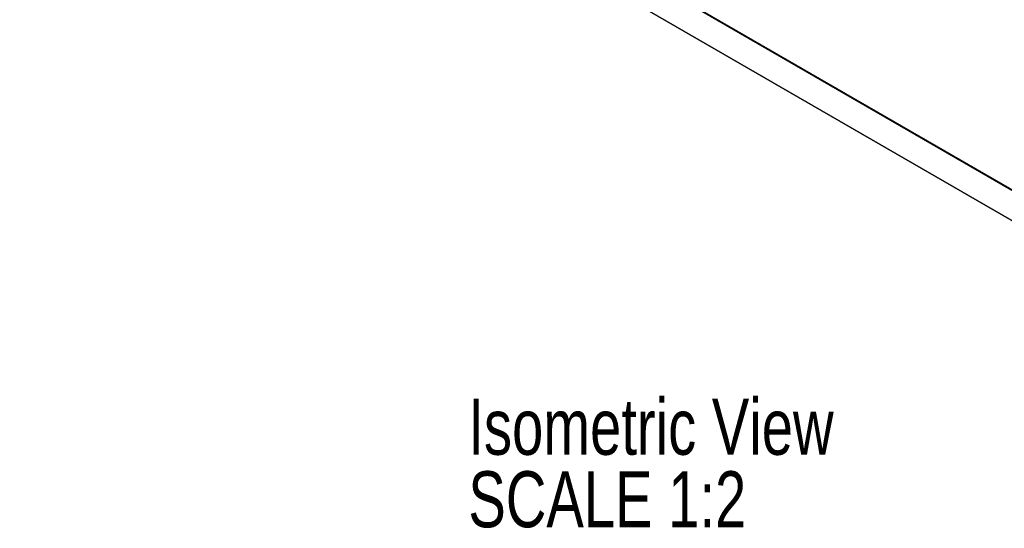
# Model space of a CAD drawing. Header units: millimetres. Extents: x 15 to 415, y 5 to 292.
# Tile 6 of 11: x 313 to 375, y 165 to 197. Entities that reach past the tile are written whole.
import ezdxf

# ---------------------------------------------------------------- set-up
doc = ezdxf.new("R2010")
doc.units = ezdxf.units.MM
doc.styles.add('SLDTEXTSTYLE0', font='TXT', dxfattribs={"width": 0.75})

# ---------------------------------------------------------------- blocks, each defined once
blk = doc.blocks.new('SW_NOTE_0_3')
at = {"color": 0, "linetype": 'Continuous', "lineweight": 0, "char_height": 3.5, "attachment_point": 1, "style": 'SLDTEXTSTYLE0'}
for s, insert in [('Isometric View', (0, 4.512)), ('SCALE 1:2', (0, -0.014))]:
    blk.add_mtext(s, dxfattribs=dict(at, insert=insert))

msp = doc.modelspace()

# ---------------------------------------------------------------- linework, layer by layer
at = {"color": 7, "linetype": 'Continuous', "lineweight": 25}
for p, q in [((315.0944, 221.0745), (387.29, 179.3968)), ((315.1297, 221.0949), (387.2546, 179.4581)), ((313.4503, 220.1251), (388.934, 176.5493)), ((389.1108, 176.4472), (313.4503, 220.1251))]:
    msp.add_line(p, q, dxfattribs=at)

# ---------------------------------------------------------------- block references
at = {"color": 7, "linetype": 'Continuous', "lineweight": 0}
msp.add_blockref('SW_NOTE_0_3', (341.4846, 168.7071), dxfattribs=at)

doc.saveas('drawing.dxf')
